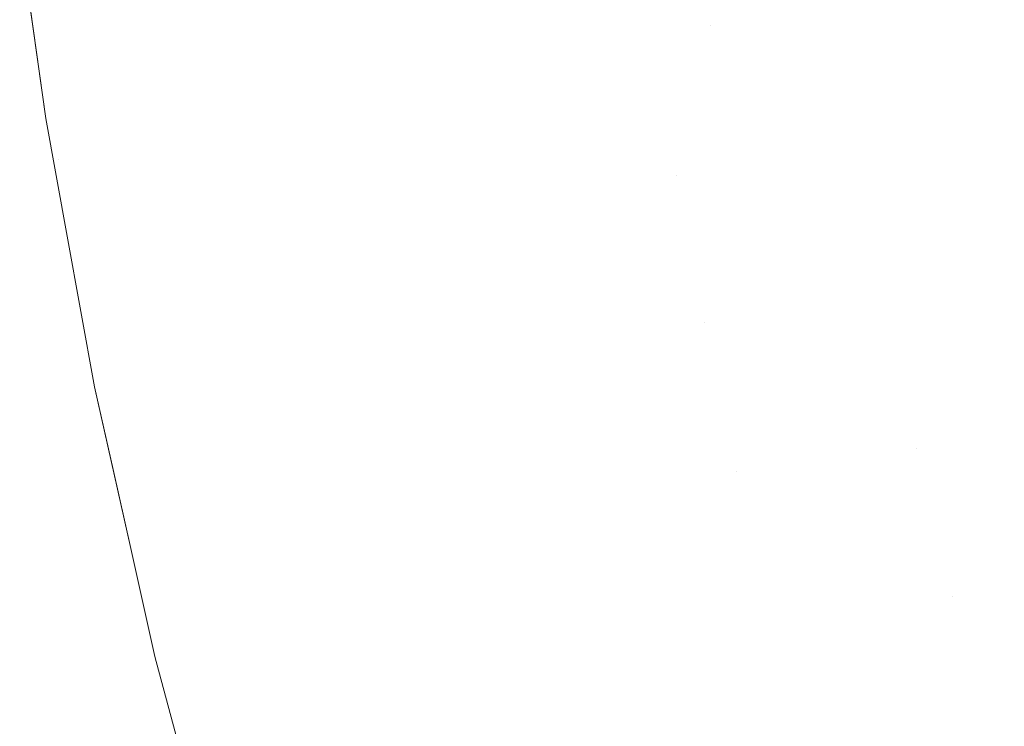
# Model space of a CAD drawing. Header units: centimetres. Extents: x -35.1 to 36.2, y 4.2 to 6.
# Tile 14 of 256: x -35.08588 to -35.07467, y 4.28136 to 4.2894. Entities that reach past the tile are written whole.
import ezdxf

# ---------------------------------------------------------------- set-up
doc = ezdxf.new("R2010")
doc.units = ezdxf.units.CM
doc.header["$LTSCALE"] = 2.54
doc.layers.add('Lucido design-1', color=7, linetype='Continuous')

# ---------------------------------------------------------------- blocks, each defined once
blk = doc.blocks.new('Gruppo-4-1')
at = {"color": 7, "linetype": 'Continuous', "lineweight": 9}
for points, invisible_edges in [([(-35.076619, 4.289464, -2276.285944), (-35.076849, 4.291066, -2276.285944), (-35.078252, 4.290963, -2276.288781), (-35.078019, 4.289342, -2276.288781)], 15), ([(-35.078019, 4.289342, -2276.955559), (-35.078252, 4.290963, -2276.955559), (-35.076849, 4.291066, -2276.958396), (-35.076619, 4.289464, -2276.958396)], 15), ([(-35.078019, 4.289342, -2276.288781), (-35.078252, 4.290963, -2276.288781), (-35.079546, 4.290867, -2276.291665), (-35.079311, 4.28923, -2276.291665)], 15), ([(-35.078252, 4.290963, -2276.955559), (-35.078019, 4.289342, -2276.955559), (-35.079311, 4.28923, -2276.952675), (-35.079434, 4.290051, -2276.952675)], 15), ([(-35.081038, 4.28908, -2276.296068), (-35.080491, 4.289128, -2276.29459), (-35.080729, 4.29078, -2276.29459), (-35.081277, 4.29074, -2276.296068)], 15), ([(-35.080152, 4.290823, -2276.293122), (-35.080729, 4.29078, -2276.29459), (-35.080491, 4.289128, -2276.29459), (-35.079916, 4.289178, -2276.293122)], 15), ([(-35.079916, 4.289178, -2276.293122), (-35.079311, 4.28923, -2276.291665), (-35.079546, 4.290867, -2276.291665), (-35.080152, 4.290823, -2276.293122)], 15), ([(-35.082285, 4.290666, -2276.29905), (-35.082744, 4.290632, -2276.300554), (-35.082503, 4.288953, -2276.300554), (-35.082045, 4.288993, -2276.29905)], 15), ([(-35.082045, 4.288993, -2276.29905), (-35.081556, 4.289035, -2276.297555), (-35.081796, 4.290702, -2276.297555), (-35.082285, 4.290666, -2276.29905)], 15), ([(-35.081277, 4.29074, -2276.296068), (-35.081796, 4.290702, -2276.297555), (-35.081556, 4.289035, -2276.297555), (-35.081038, 4.28908, -2276.296068)], 15), ([(-35.08394, 4.290544, -2276.305108), (-35.084277, 4.290519, -2276.30664), (-35.084033, 4.28882, -2276.30664), (-35.083697, 4.288849, -2276.305108)], 15), ([(-35.083697, 4.288849, -2276.305108), (-35.08333, 4.288881, -2276.303583), (-35.083572, 4.290571, -2276.303583), (-35.08394, 4.290544, -2276.305108)], 15), ([(-35.083174, 4.2906, -2276.302065), (-35.083572, 4.290571, -2276.303583), (-35.08333, 4.288881, -2276.303583), (-35.082932, 4.288916, -2276.302065)], 15), ([(-35.082932, 4.288916, -2276.302065), (-35.082503, 4.288953, -2276.300554), (-35.082744, 4.290632, -2276.300554), (-35.083174, 4.2906, -2276.302065)], 15), ([(-35.08524, 4.288715, -2276.314369), (-35.085062, 4.288731, -2276.312816), (-35.085308, 4.290443, -2276.312816), (-35.085486, 4.29043, -2276.314369)], 15), ([(-35.085098, 4.290458, -2276.311265), (-35.085308, 4.290443, -2276.312816), (-35.085062, 4.288731, -2276.312816), (-35.084853, 4.288749, -2276.311265)], 15), ([(-35.084853, 4.288749, -2276.311265), (-35.084611, 4.28877, -2276.309719), (-35.084856, 4.290476, -2276.309719), (-35.085098, 4.290458, -2276.311265)], 15), ([(-35.084582, 4.290496, -2276.308177), (-35.084856, 4.290476, -2276.309719), (-35.084611, 4.28877, -2276.309719), (-35.084338, 4.288794, -2276.308177)], 15), ([(-35.084338, 4.288794, -2276.308177), (-35.084033, 4.28882, -2276.30664), (-35.084277, 4.290519, -2276.30664), (-35.084582, 4.290496, -2276.308177)], 15), ([(-35.085876, 4.290401, -2276.320608), (-35.085879, 4.290401, -2276.32217), (-35.085582, 4.28828, -2276.32217), (-35.085629, 4.288682, -2276.320608)], 13), ([(-35.085759, 4.289545, -2276.92217), (-35.085582, 4.28828, -2276.92217), (-35.085582, 4.28828, -2276.32217), (-35.085879, 4.290401, -2276.32217)], 10), ([(-35.085629, 4.288682, -2276.320608), (-35.08558, 4.288686, -2276.319046), (-35.085827, 4.290404, -2276.319046), (-35.085876, 4.290401, -2276.320608)], 15), ([(-35.085746, 4.29041, -2276.317485), (-35.085827, 4.290404, -2276.319046), (-35.08558, 4.288686, -2276.319046), (-35.085499, 4.288693, -2276.317485)], 15), ([(-35.085499, 4.288693, -2276.317485), (-35.085386, 4.288703, -2276.315926), (-35.085632, 4.290419, -2276.315926), (-35.085746, 4.29041, -2276.317485)], 15), ([(-35.085486, 4.29043, -2276.314369), (-35.085632, 4.290419, -2276.315926), (-35.085386, 4.288703, -2276.315926), (-35.08524, 4.288715, -2276.314369)], 15), ([(-35.079434, 4.290051, -2276.952675), (-35.079311, 4.28923, -2276.952675), (-35.080491, 4.289128, -2276.94975), (-35.080615, 4.289957, -2276.94975)], 15), ([(-35.081681, 4.289871, -2276.946785), (-35.081556, 4.289035, -2276.946785), (-35.082503, 4.288953, -2276.943786), (-35.082629, 4.289795, -2276.943786)], 15), ([(-35.080615, 4.289957, -2276.94975), (-35.080491, 4.289128, -2276.94975), (-35.081556, 4.289035, -2276.946785), (-35.081681, 4.289871, -2276.946785)], 15), ([(-35.082629, 4.289795, -2276.943786), (-35.082503, 4.288953, -2276.943786), (-35.08333, 4.288881, -2276.940757), (-35.083456, 4.289729, -2276.940757)], 15), ([(-35.08416, 4.289672, -2276.9377), (-35.084033, 4.28882, -2276.9377), (-35.084611, 4.28877, -2276.934621), (-35.084739, 4.289626, -2276.934621)], 15), ([(-35.083456, 4.289729, -2276.940757), (-35.08333, 4.288881, -2276.940757), (-35.084033, 4.28882, -2276.9377), (-35.08416, 4.289672, -2276.9377)], 15), ([(-35.075114, 4.289594, -2276.283155), (-35.074846, 4.28799, -2276.283155), (-35.073244, 4.28815, -2276.280418), (-35.073509, 4.289734, -2276.280418)], 15), ([(-35.073509, 4.289734, -2276.963922), (-35.073244, 4.28815, -2276.963922), (-35.074846, 4.28799, -2276.961185), (-35.075114, 4.289594, -2276.961185)], 15), ([(-35.085709, 4.289548, -2276.925294), (-35.08558, 4.288686, -2276.925294), (-35.085582, 4.28828, -2276.92217), (-35.085759, 4.289545, -2276.92217)], 11), ([(-35.085514, 4.289564, -2276.928414), (-35.085386, 4.288703, -2276.928414), (-35.08558, 4.288686, -2276.925294), (-35.085709, 4.289548, -2276.925294)], 15), ([(-35.085191, 4.28959, -2276.931524), (-35.085062, 4.288731, -2276.931524), (-35.085386, 4.288703, -2276.928414), (-35.085514, 4.289564, -2276.928414)], 15), ([(-35.084739, 4.289626, -2276.934621), (-35.084611, 4.28877, -2276.934621), (-35.085062, 4.288731, -2276.931524), (-35.085191, 4.28959, -2276.931524)], 15), ([(-35.076619, 4.289464, -2276.285944), (-35.076348, 4.287839, -2276.285944), (-35.074846, 4.28799, -2276.283155), (-35.075114, 4.289594, -2276.283155)], 15), ([(-35.075114, 4.289594, -2276.961185), (-35.074846, 4.28799, -2276.961185), (-35.076348, 4.287839, -2276.958396), (-35.076619, 4.289464, -2276.958396)], 15), ([(-35.078019, 4.289342, -2276.288781), (-35.077745, 4.287699, -2276.288781), (-35.076348, 4.287839, -2276.285944), (-35.076619, 4.289464, -2276.285944)], 15), ([(-35.076619, 4.289464, -2276.958396), (-35.076348, 4.287839, -2276.958396), (-35.077745, 4.287699, -2276.955559), (-35.078019, 4.289342, -2276.955559)], 15), ([(-35.078019, 4.289342, -2276.288781), (-35.079311, 4.28923, -2276.291665), (-35.079034, 4.28757, -2276.291665), (-35.078403, 4.287634, -2276.290218)], 15), ([(-35.079178, 4.288403, -2276.952675), (-35.079311, 4.28923, -2276.952675), (-35.078019, 4.289342, -2276.955559)], 11), ([(-35.078019, 4.289342, -2276.955559), (-35.078403, 4.287634, -2276.954122), (-35.079034, 4.28757, -2276.952675), (-35.079178, 4.288403, -2276.952675)], 15), ([(-35.078403, 4.287634, -2276.290218), (-35.077745, 4.287699, -2276.288781), (-35.078019, 4.289342, -2276.288781)], 11), ([(-35.078019, 4.289342, -2276.955559), (-35.077745, 4.287699, -2276.955559), (-35.078403, 4.287634, -2276.954122)], 11), ([(-35.080357, 4.288293, -2276.94975), (-35.080491, 4.289128, -2276.94975), (-35.079311, 4.28923, -2276.952675), (-35.079178, 4.288403, -2276.952675)], 15), ([(-35.079637, 4.28751, -2276.293122), (-35.079034, 4.28757, -2276.291665), (-35.079311, 4.28923, -2276.291665), (-35.079916, 4.289178, -2276.293122)], 15), ([(-35.081421, 4.288193, -2276.946785), (-35.081556, 4.289035, -2276.946785), (-35.080491, 4.289128, -2276.94975), (-35.080357, 4.288293, -2276.94975)], 15), ([(-35.080757, 4.287398, -2276.296068), (-35.080211, 4.287452, -2276.29459), (-35.080491, 4.289128, -2276.29459), (-35.081038, 4.28908, -2276.296068)], 15), ([(-35.079916, 4.289178, -2276.293122), (-35.080491, 4.289128, -2276.29459), (-35.080211, 4.287452, -2276.29459), (-35.079637, 4.28751, -2276.293122)], 15), ([(-35.082367, 4.288105, -2276.943786), (-35.082503, 4.288953, -2276.943786), (-35.081556, 4.289035, -2276.946785), (-35.081421, 4.288193, -2276.946785)], 15), ([(-35.082045, 4.288993, -2276.29905), (-35.082503, 4.288953, -2276.300554), (-35.082219, 4.287252, -2276.300554), (-35.081761, 4.287297, -2276.29905)], 15), ([(-35.081761, 4.287297, -2276.29905), (-35.081274, 4.287346, -2276.297555), (-35.081556, 4.289035, -2276.297555), (-35.082045, 4.288993, -2276.29905)], 15), ([(-35.081038, 4.28908, -2276.296068), (-35.081556, 4.289035, -2276.297555), (-35.081274, 4.287346, -2276.297555), (-35.080757, 4.287398, -2276.296068)], 15), ([(-35.083894, 4.287962, -2276.9377), (-35.084033, 4.28882, -2276.9377), (-35.08333, 4.288881, -2276.940757), (-35.083192, 4.288028, -2276.940757)], 15), ([(-35.08341, 4.287132, -2276.305108), (-35.083043, 4.287169, -2276.303583), (-35.08333, 4.288881, -2276.303583), (-35.083697, 4.288849, -2276.305108)], 15), ([(-35.083192, 4.288028, -2276.940757), (-35.08333, 4.288881, -2276.940757), (-35.082503, 4.288953, -2276.943786), (-35.082367, 4.288105, -2276.943786)], 15), ([(-35.082932, 4.288916, -2276.302065), (-35.08333, 4.288881, -2276.303583), (-35.083043, 4.287169, -2276.303583), (-35.082646, 4.287209, -2276.302065)], 15), ([(-35.082646, 4.287209, -2276.302065), (-35.082219, 4.287252, -2276.300554), (-35.082503, 4.288953, -2276.300554), (-35.082932, 4.288916, -2276.302065)], 15), ([(-35.084923, 4.287866, -2276.931524), (-35.085062, 4.288731, -2276.931524), (-35.084611, 4.28877, -2276.934621), (-35.084472, 4.287908, -2276.934621)], 15), ([(-35.084853, 4.288749, -2276.311265), (-35.085062, 4.288731, -2276.312816), (-35.084772, 4.286996, -2276.312816), (-35.084563, 4.287017, -2276.311265)], 15), ([(-35.084563, 4.287017, -2276.311265), (-35.084322, 4.287041, -2276.309719), (-35.084611, 4.28877, -2276.309719), (-35.084853, 4.288749, -2276.311265)], 15), ([(-35.084472, 4.287908, -2276.934621), (-35.084611, 4.28877, -2276.934621), (-35.084033, 4.28882, -2276.9377), (-35.083894, 4.287962, -2276.9377)], 15), ([(-35.084338, 4.288794, -2276.308177), (-35.084611, 4.28877, -2276.309719), (-35.084322, 4.287041, -2276.309719), (-35.084049, 4.287068, -2276.308177)], 15), ([(-35.084049, 4.287068, -2276.308177), (-35.083745, 4.287099, -2276.30664), (-35.084033, 4.28882, -2276.30664), (-35.084338, 4.288794, -2276.308177)], 15), ([(-35.083697, 4.288849, -2276.305108), (-35.084033, 4.28882, -2276.30664), (-35.083745, 4.287099, -2276.30664), (-35.08341, 4.287132, -2276.305108)], 15), ([(-35.085337, 4.286939, -2276.320608), (-35.085289, 4.286944, -2276.319046), (-35.08558, 4.288686, -2276.319046), (-35.085629, 4.288682, -2276.320608)], 15), ([(-35.085337, 4.286939, -2276.320608), (-35.085629, 4.288682, -2276.320608), (-35.085582, 4.28828, -2276.32217)], 11), ([(-35.085582, 4.28828, -2276.92217), (-35.08558, 4.288686, -2276.925294), (-35.08544, 4.287818, -2276.925294)], 11), ([(-35.08544, 4.287818, -2276.925294), (-35.08558, 4.288686, -2276.925294), (-35.085386, 4.288703, -2276.928414), (-35.085246, 4.287836, -2276.928414)], 15), ([(-35.085499, 4.288693, -2276.317485), (-35.08558, 4.288686, -2276.319046), (-35.085289, 4.286944, -2276.319046), (-35.085208, 4.286952, -2276.317485)], 15), ([(-35.085208, 4.286952, -2276.317485), (-35.085095, 4.286964, -2276.315926), (-35.085386, 4.288703, -2276.315926), (-35.085499, 4.288693, -2276.317485)], 15), ([(-35.085246, 4.287836, -2276.928414), (-35.085386, 4.288703, -2276.928414), (-35.085062, 4.288731, -2276.931524), (-35.084923, 4.287866, -2276.931524)], 15), ([(-35.08524, 4.288715, -2276.314369), (-35.085386, 4.288703, -2276.315926), (-35.085095, 4.286964, -2276.315926), (-35.08495, 4.286978, -2276.314369)], 15), ([(-35.08495, 4.286978, -2276.314369), (-35.084772, 4.286996, -2276.312816), (-35.085062, 4.288731, -2276.312816), (-35.08524, 4.288715, -2276.314369)], 15), ([(-35.079178, 4.288403, -2276.952675), (-35.079034, 4.28757, -2276.952675), (-35.080211, 4.287452, -2276.94975), (-35.080357, 4.288293, -2276.94975)], 15), ([(-35.085582, 4.28828, -2276.32217), (-35.085338, 4.28694, -2276.32217), (-35.085337, 4.286939, -2276.320608)], 10), ([(-35.085338, 4.28694, -2276.32217), (-35.085582, 4.28828, -2276.32217), (-35.085582, 4.28828, -2276.92217), (-35.085338, 4.28694, -2276.92217)], 10), ([(-35.08544, 4.287818, -2276.925294), (-35.085289, 4.286944, -2276.925294), (-35.085338, 4.28694, -2276.92217), (-35.085582, 4.28828, -2276.92217)], 11), ([(-35.081421, 4.288193, -2276.946785), (-35.081274, 4.287346, -2276.946785), (-35.082219, 4.287252, -2276.943786), (-35.082367, 4.288105, -2276.943786)], 15), ([(-35.080357, 4.288293, -2276.94975), (-35.080211, 4.287452, -2276.94975), (-35.081274, 4.287346, -2276.946785), (-35.081421, 4.288193, -2276.946785)], 15), ([(-35.082367, 4.288105, -2276.943786), (-35.082219, 4.287252, -2276.943786), (-35.083043, 4.287169, -2276.940757), (-35.083192, 4.288028, -2276.940757)], 15), ([(-35.072937, 4.286546, -2276.280418), (-35.073244, 4.28815, -2276.280418), (-35.074846, 4.28799, -2276.283155), (-35.074535, 4.286364, -2276.283155)], 15), ([(-35.074535, 4.286364, -2276.961185), (-35.074846, 4.28799, -2276.961185), (-35.073244, 4.28815, -2276.963922), (-35.072937, 4.286546, -2276.963922)], 15), ([(-35.083192, 4.288028, -2276.940757), (-35.083043, 4.287169, -2276.940757), (-35.083745, 4.287099, -2276.9377), (-35.083894, 4.287962, -2276.9377)], 15), ([(-35.074535, 4.286364, -2276.283155), (-35.074846, 4.28799, -2276.283155), (-35.076348, 4.287839, -2276.285944), (-35.076033, 4.286194, -2276.285944)], 15), ([(-35.076033, 4.286194, -2276.958396), (-35.076348, 4.287839, -2276.958396), (-35.074846, 4.28799, -2276.961185), (-35.074535, 4.286364, -2276.961185)], 15), ([(-35.084923, 4.287866, -2276.931524), (-35.084772, 4.286996, -2276.931524), (-35.085095, 4.286964, -2276.928414), (-35.085246, 4.287836, -2276.928414)], 15), ([(-35.084472, 4.287908, -2276.934621), (-35.084322, 4.287041, -2276.934621), (-35.084772, 4.286996, -2276.931524), (-35.084923, 4.287866, -2276.931524)], 15), ([(-35.083894, 4.287962, -2276.9377), (-35.083745, 4.287099, -2276.9377), (-35.084322, 4.287041, -2276.934621), (-35.084472, 4.287908, -2276.934621)], 15), ([(-35.085246, 4.287836, -2276.928414), (-35.085095, 4.286964, -2276.928414), (-35.085289, 4.286944, -2276.925294), (-35.08544, 4.287818, -2276.925294)], 15), ([(-35.076033, 4.286194, -2276.285944), (-35.076348, 4.287839, -2276.285944), (-35.077745, 4.287699, -2276.288781), (-35.077426, 4.286035, -2276.288781)], 15), ([(-35.077426, 4.286035, -2276.955559), (-35.077745, 4.287699, -2276.955559), (-35.076348, 4.287839, -2276.958396), (-35.076033, 4.286194, -2276.958396)], 15), ([(-35.078403, 4.287634, -2276.290218), (-35.079034, 4.28757, -2276.291665), (-35.078712, 4.285889, -2276.291665), (-35.078083, 4.28596, -2276.290218)], 15), ([(-35.078879, 4.286732, -2276.952675), (-35.079034, 4.28757, -2276.952675), (-35.078403, 4.287634, -2276.954122)], 11), ([(-35.078403, 4.287634, -2276.954122), (-35.078083, 4.28596, -2276.954122), (-35.078712, 4.285889, -2276.952675), (-35.078879, 4.286732, -2276.952675)], 15), ([(-35.078083, 4.28596, -2276.290218), (-35.077426, 4.286035, -2276.288781), (-35.077745, 4.287699, -2276.288781), (-35.078403, 4.287634, -2276.290218)], 15), ([(-35.078403, 4.287634, -2276.954122), (-35.077745, 4.287699, -2276.955559), (-35.077426, 4.286035, -2276.955559), (-35.078083, 4.28596, -2276.954122)], 15), ([(-35.080055, 4.286607, -2276.94975), (-35.080211, 4.287452, -2276.94975), (-35.079034, 4.28757, -2276.952675), (-35.078879, 4.286732, -2276.952675)], 15), ([(-35.079314, 4.28582, -2276.293122), (-35.078712, 4.285889, -2276.291665), (-35.079034, 4.28757, -2276.291665), (-35.079637, 4.28751, -2276.293122)], 15), ([(-35.081116, 4.286493, -2276.946785), (-35.081274, 4.287346, -2276.946785), (-35.080211, 4.287452, -2276.94975), (-35.080055, 4.286607, -2276.94975)], 15), ([(-35.080431, 4.285693, -2276.296068), (-35.079887, 4.285755, -2276.29459), (-35.080211, 4.287452, -2276.29459), (-35.080757, 4.287398, -2276.296068)], 15), ([(-35.079637, 4.28751, -2276.293122), (-35.080211, 4.287452, -2276.29459), (-35.079887, 4.285755, -2276.29459), (-35.079314, 4.28582, -2276.293122)], 15), ([(-35.08206, 4.286392, -2276.943786), (-35.082219, 4.287252, -2276.943786), (-35.081274, 4.287346, -2276.946785), (-35.081116, 4.286493, -2276.946785)], 15), ([(-35.081761, 4.287297, -2276.29905), (-35.082219, 4.287252, -2276.300554), (-35.081889, 4.285528, -2276.300554), (-35.081433, 4.285579, -2276.29905)], 15), ([(-35.081433, 4.285579, -2276.29905), (-35.080947, 4.285635, -2276.297555), (-35.081274, 4.287346, -2276.297555), (-35.081761, 4.287297, -2276.29905)], 15), ([(-35.080757, 4.287398, -2276.296068), (-35.081274, 4.287346, -2276.297555), (-35.080947, 4.285635, -2276.297555), (-35.080431, 4.285693, -2276.296068)], 15), ([(-35.082883, 4.286304, -2276.940757), (-35.083043, 4.287169, -2276.940757), (-35.082219, 4.287252, -2276.943786), (-35.08206, 4.286392, -2276.943786)], 15), ([(-35.082646, 4.287209, -2276.302065), (-35.083043, 4.287169, -2276.303583), (-35.082711, 4.285434, -2276.303583), (-35.082315, 4.285479, -2276.302065)], 15), ([(-35.082315, 4.285479, -2276.302065), (-35.081889, 4.285528, -2276.300554), (-35.082219, 4.287252, -2276.300554), (-35.082646, 4.287209, -2276.302065)], 15), ([(-35.08416, 4.286168, -2276.934621), (-35.084322, 4.287041, -2276.934621), (-35.083745, 4.287099, -2276.9377), (-35.083584, 4.286229, -2276.9377)], 15), ([(-35.084049, 4.287068, -2276.308177), (-35.084322, 4.287041, -2276.309719), (-35.083987, 4.285289, -2276.309719), (-35.083715, 4.28532, -2276.308177)], 15), ([(-35.083715, 4.28532, -2276.308177), (-35.083411, 4.285354, -2276.30664), (-35.083745, 4.287099, -2276.30664), (-35.084049, 4.287068, -2276.308177)], 15), ([(-35.083584, 4.286229, -2276.9377), (-35.083745, 4.287099, -2276.9377), (-35.083043, 4.287169, -2276.940757), (-35.082883, 4.286304, -2276.940757)], 15), ([(-35.08341, 4.287132, -2276.305108), (-35.083745, 4.287099, -2276.30664), (-35.083411, 4.285354, -2276.30664), (-35.083077, 4.285393, -2276.305108)], 15), ([(-35.083077, 4.285393, -2276.305108), (-35.082711, 4.285434, -2276.303583), (-35.083043, 4.287169, -2276.303583), (-35.08341, 4.287132, -2276.305108)], 15), ([(-35.085126, 4.286065, -2276.925294), (-35.085289, 4.286944, -2276.925294), (-35.085095, 4.286964, -2276.928414), (-35.084932, 4.286085, -2276.928414)], 15), ([(-35.084871, 4.285188, -2276.317485), (-35.084758, 4.285201, -2276.315926), (-35.085095, 4.286964, -2276.315926), (-35.085208, 4.286952, -2276.317485)], 15), ([(-35.084932, 4.286085, -2276.928414), (-35.085095, 4.286964, -2276.928414), (-35.084772, 4.286996, -2276.931524), (-35.08461, 4.28612, -2276.931524)], 15), ([(-35.08495, 4.286978, -2276.314369), (-35.085095, 4.286964, -2276.315926), (-35.084758, 4.285201, -2276.315926), (-35.084613, 4.285218, -2276.314369)], 15), ([(-35.084613, 4.285218, -2276.314369), (-35.084436, 4.285238, -2276.312816), (-35.084772, 4.286996, -2276.312816), (-35.08495, 4.286978, -2276.314369)], 15), ([(-35.08461, 4.28612, -2276.931524), (-35.084772, 4.286996, -2276.931524), (-35.084322, 4.287041, -2276.934621), (-35.08416, 4.286168, -2276.934621)], 15), ([(-35.084563, 4.287017, -2276.311265), (-35.084772, 4.286996, -2276.312816), (-35.084436, 4.285238, -2276.312816), (-35.084227, 4.285262, -2276.311265)], 15), ([(-35.084227, 4.285262, -2276.311265), (-35.083987, 4.285289, -2276.309719), (-35.084322, 4.287041, -2276.309719), (-35.084563, 4.287017, -2276.311265)], 15), ([(-35.085027, 4.285225, -2276.92217), (-35.085338, 4.28694, -2276.92217), (-35.085289, 4.286944, -2276.925294), (-35.085126, 4.286065, -2276.925294)], 14), ([(-35.085337, 4.286939, -2276.320608), (-35.085338, 4.28694, -2276.32217), (-35.085027, 4.285225, -2276.32217), (-35.085, 4.285174, -2276.320608)], 13), ([(-35.085338, 4.28694, -2276.92217), (-35.085027, 4.285225, -2276.92217), (-35.085027, 4.285225, -2276.32217), (-35.085338, 4.28694, -2276.32217)], 10), ([(-35.085, 4.285174, -2276.320608), (-35.084951, 4.285179, -2276.319046), (-35.085289, 4.286944, -2276.319046), (-35.085337, 4.286939, -2276.320608)], 15), ([(-35.085208, 4.286952, -2276.317485), (-35.085289, 4.286944, -2276.319046), (-35.084951, 4.285179, -2276.319046), (-35.084871, 4.285188, -2276.317485)], 15), ([(-35.078879, 4.286732, -2276.952675), (-35.078712, 4.285889, -2276.952675), (-35.079887, 4.285755, -2276.94975), (-35.080055, 4.286607, -2276.94975)], 15), ([(-35.080055, 4.286607, -2276.94975), (-35.079887, 4.285755, -2276.94975), (-35.080947, 4.285635, -2276.946785), (-35.081116, 4.286493, -2276.946785)], 15), ([(-35.081116, 4.286493, -2276.946785), (-35.080947, 4.285635, -2276.946785), (-35.081889, 4.285528, -2276.943786), (-35.08206, 4.286392, -2276.943786)], 15), ([(-35.082883, 4.286304, -2276.940757), (-35.082711, 4.285434, -2276.940757), (-35.083411, 4.285354, -2276.9377), (-35.083584, 4.286229, -2276.9377)], 15), ([(-35.08206, 4.286392, -2276.943786), (-35.081889, 4.285528, -2276.943786), (-35.082711, 4.285434, -2276.940757), (-35.082883, 4.286304, -2276.940757)], 15), ([(-35.076033, 4.286194, -2276.285944), (-35.075673, 4.284527, -2276.285944), (-35.07418, 4.284717, -2276.283155), (-35.074535, 4.286364, -2276.283155)], 15), ([(-35.074535, 4.286364, -2276.961185), (-35.07418, 4.284717, -2276.961185), (-35.075673, 4.284527, -2276.958396), (-35.076033, 4.286194, -2276.958396)], 15), ([(-35.083584, 4.286229, -2276.9377), (-35.083411, 4.285354, -2276.9377), (-35.083987, 4.285289, -2276.934621), (-35.08416, 4.286168, -2276.934621)], 15), ([(-35.077426, 4.286035, -2276.288781), (-35.077062, 4.284349, -2276.288781), (-35.075673, 4.284527, -2276.285944), (-35.076033, 4.286194, -2276.285944)], 15), ([(-35.076033, 4.286194, -2276.958396), (-35.075673, 4.284527, -2276.958396), (-35.077062, 4.284349, -2276.955559), (-35.077426, 4.286035, -2276.955559)], 15), ([(-35.084932, 4.286085, -2276.928414), (-35.084758, 4.285201, -2276.928414), (-35.084951, 4.285179, -2276.925294), (-35.085126, 4.286065, -2276.925294)], 15), ([(-35.085126, 4.286065, -2276.925294), (-35.084951, 4.285179, -2276.925294), (-35.085027, 4.285225, -2276.92217)], 11), ([(-35.08461, 4.28612, -2276.931524), (-35.084436, 4.285238, -2276.931524), (-35.084758, 4.285201, -2276.928414), (-35.084932, 4.286085, -2276.928414)], 15), ([(-35.08416, 4.286168, -2276.934621), (-35.083987, 4.285289, -2276.934621), (-35.084436, 4.285238, -2276.931524), (-35.08461, 4.28612, -2276.931524)], 15), ([(-35.078083, 4.28596, -2276.290218), (-35.078712, 4.285889, -2276.291665), (-35.078344, 4.284186, -2276.291665), (-35.077717, 4.284266, -2276.290218)], 15), ([(-35.078534, 4.28504, -2276.952675), (-35.078712, 4.285889, -2276.952675), (-35.078083, 4.28596, -2276.954122)], 11), ([(-35.078083, 4.28596, -2276.954122), (-35.077717, 4.284266, -2276.954122), (-35.078344, 4.284186, -2276.952675), (-35.078534, 4.28504, -2276.952675)], 15), ([(-35.077717, 4.284266, -2276.290218), (-35.077062, 4.284349, -2276.288781), (-35.077426, 4.286035, -2276.288781), (-35.078083, 4.28596, -2276.290218)], 15), ([(-35.078083, 4.28596, -2276.954122), (-35.077426, 4.286035, -2276.955559), (-35.077062, 4.284349, -2276.955559), (-35.077717, 4.284266, -2276.954122)], 15), ([(-35.079707, 4.284899, -2276.94975), (-35.079887, 4.285755, -2276.94975), (-35.078712, 4.285889, -2276.952675), (-35.078534, 4.28504, -2276.952675)], 15), ([(-35.078944, 4.284109, -2276.293122), (-35.078344, 4.284186, -2276.291665), (-35.078712, 4.285889, -2276.291665), (-35.079314, 4.28582, -2276.293122)], 15), ([(-35.080765, 4.284771, -2276.946785), (-35.080947, 4.285635, -2276.946785), (-35.079887, 4.285755, -2276.94975), (-35.079707, 4.284899, -2276.94975)], 15), ([(-35.080058, 4.283967, -2276.296068), (-35.079515, 4.284036, -2276.29459), (-35.079887, 4.285755, -2276.29459), (-35.080431, 4.285693, -2276.296068)], 15), ([(-35.079314, 4.28582, -2276.293122), (-35.079887, 4.285755, -2276.29459), (-35.079515, 4.284036, -2276.29459), (-35.078944, 4.284109, -2276.293122)], 15), ([(-35.081707, 4.284657, -2276.943786), (-35.081889, 4.285528, -2276.943786), (-35.080947, 4.285635, -2276.946785), (-35.080765, 4.284771, -2276.946785)], 15), ([(-35.081057, 4.28384, -2276.29905), (-35.080572, 4.283902, -2276.297555), (-35.080947, 4.285635, -2276.297555), (-35.081433, 4.285579, -2276.29905)], 15), ([(-35.080431, 4.285693, -2276.296068), (-35.080947, 4.285635, -2276.297555), (-35.080572, 4.283902, -2276.297555), (-35.080058, 4.283967, -2276.296068)], 15), ([(-35.082528, 4.284558, -2276.940757), (-35.082711, 4.285434, -2276.940757), (-35.081889, 4.285528, -2276.943786), (-35.081707, 4.284657, -2276.943786)], 15), ([(-35.081937, 4.283727, -2276.302065), (-35.081512, 4.283782, -2276.300554), (-35.081889, 4.285528, -2276.300554), (-35.082315, 4.285479, -2276.302065)], 15), ([(-35.081433, 4.285579, -2276.29905), (-35.081889, 4.285528, -2276.300554), (-35.081512, 4.283782, -2276.300554), (-35.081057, 4.28384, -2276.29905)], 15), ([(-35.083227, 4.284474, -2276.9377), (-35.083411, 4.285354, -2276.9377), (-35.082711, 4.285434, -2276.940757), (-35.082528, 4.284558, -2276.940757)], 15), ([(-35.083077, 4.285393, -2276.305108), (-35.083411, 4.285354, -2276.30664), (-35.08303, 4.283588, -2276.30664), (-35.082696, 4.28363, -2276.305108)], 15), ([(-35.082696, 4.28363, -2276.305108), (-35.082332, 4.283677, -2276.303583), (-35.082711, 4.285434, -2276.303583), (-35.083077, 4.285393, -2276.305108)], 15), ([(-35.082315, 4.285479, -2276.302065), (-35.082711, 4.285434, -2276.303583), (-35.082332, 4.283677, -2276.303583), (-35.081937, 4.283727, -2276.302065)], 15), ([(-35.08425, 4.28435, -2276.931524), (-35.084436, 4.285238, -2276.931524), (-35.083987, 4.285289, -2276.934621), (-35.083801, 4.284405, -2276.934621)], 15), ([(-35.083843, 4.283484, -2276.311265), (-35.083603, 4.283515, -2276.309719), (-35.083987, 4.285289, -2276.309719), (-35.084227, 4.285262, -2276.311265)], 15), ([(-35.083801, 4.284405, -2276.934621), (-35.083987, 4.285289, -2276.934621), (-35.083411, 4.285354, -2276.9377), (-35.083227, 4.284474, -2276.9377)], 15), ([(-35.083715, 4.28532, -2276.308177), (-35.083987, 4.285289, -2276.309719), (-35.083603, 4.283515, -2276.309719), (-35.083332, 4.283549, -2276.308177)], 15), ([(-35.083332, 4.283549, -2276.308177), (-35.08303, 4.283588, -2276.30664), (-35.083411, 4.285354, -2276.30664), (-35.083715, 4.28532, -2276.308177)], 15), ([(-35.085, 4.285174, -2276.320608), (-35.085027, 4.285225, -2276.32217), (-35.084615, 4.283387, -2276.32217), (-35.084614, 4.283386, -2276.320608)], 13), ([(-35.084615, 4.283387, -2276.32217), (-35.085027, 4.285225, -2276.32217), (-35.085027, 4.285225, -2276.92217), (-35.084816, 4.284284, -2276.92217)], 10), ([(-35.084816, 4.284284, -2276.92217), (-35.085027, 4.285225, -2276.92217), (-35.084951, 4.285179, -2276.925294), (-35.084764, 4.284288, -2276.925294)], 14), ([(-35.084614, 4.283386, -2276.320608), (-35.084565, 4.283392, -2276.319046), (-35.084951, 4.285179, -2276.319046), (-35.085, 4.285174, -2276.320608)], 15), ([(-35.084764, 4.284288, -2276.925294), (-35.084951, 4.285179, -2276.925294), (-35.084758, 4.285201, -2276.928414), (-35.084571, 4.284312, -2276.928414)], 15), ([(-35.084871, 4.285188, -2276.317485), (-35.084951, 4.285179, -2276.319046), (-35.084565, 4.283392, -2276.319046), (-35.084485, 4.283402, -2276.317485)], 15), ([(-35.084485, 4.283402, -2276.317485), (-35.084372, 4.283417, -2276.315926), (-35.084758, 4.285201, -2276.315926), (-35.084871, 4.285188, -2276.317485)], 15), ([(-35.084571, 4.284312, -2276.928414), (-35.084758, 4.285201, -2276.928414), (-35.084436, 4.285238, -2276.931524), (-35.08425, 4.28435, -2276.931524)], 15), ([(-35.084613, 4.285218, -2276.314369), (-35.084758, 4.285201, -2276.315926), (-35.084372, 4.283417, -2276.315926), (-35.084228, 4.283435, -2276.314369)], 15), ([(-35.084228, 4.283435, -2276.314369), (-35.084051, 4.283458, -2276.312816), (-35.084436, 4.285238, -2276.312816), (-35.084613, 4.285218, -2276.314369)], 15), ([(-35.084227, 4.285262, -2276.311265), (-35.084436, 4.285238, -2276.312816), (-35.084051, 4.283458, -2276.312816), (-35.083843, 4.283484, -2276.311265)], 15), ([(-35.078534, 4.28504, -2276.952675), (-35.078344, 4.284186, -2276.952675), (-35.079515, 4.284036, -2276.94975), (-35.079707, 4.284899, -2276.94975)], 15), ([(-35.079707, 4.284899, -2276.94975), (-35.079515, 4.284036, -2276.94975), (-35.080572, 4.283902, -2276.946785), (-35.080765, 4.284771, -2276.946785)], 15), ([(-35.080765, 4.284771, -2276.946785), (-35.080572, 4.283902, -2276.946785), (-35.081512, 4.283782, -2276.943786), (-35.081707, 4.284657, -2276.943786)], 15), ([(-35.073778, 4.28305, -2276.283155), (-35.07418, 4.284717, -2276.283155), (-35.075673, 4.284527, -2276.285944), (-35.075266, 4.282839, -2276.285944)], 15), ([(-35.075266, 4.282839, -2276.958396), (-35.075673, 4.284527, -2276.958396), (-35.07418, 4.284717, -2276.961185), (-35.073778, 4.28305, -2276.961185)], 15), ([(-35.081707, 4.284657, -2276.943786), (-35.081512, 4.283782, -2276.943786), (-35.082332, 4.283677, -2276.940757), (-35.082528, 4.284558, -2276.940757)], 15), ([(-35.082528, 4.284558, -2276.940757), (-35.082332, 4.283677, -2276.940757), (-35.08303, 4.283588, -2276.9377), (-35.083227, 4.284474, -2276.9377)], 15), ([(-35.075266, 4.282839, -2276.285944), (-35.075673, 4.284527, -2276.285944), (-35.077062, 4.284349, -2276.288781), (-35.076651, 4.282643, -2276.288781)], 15), ([(-35.076863, 4.283499, -2276.955559), (-35.077062, 4.284349, -2276.955559), (-35.075673, 4.284527, -2276.958396)], 11), ([(-35.075673, 4.284527, -2276.958396), (-35.075266, 4.282839, -2276.958396), (-35.076651, 4.282643, -2276.955559), (-35.076863, 4.283499, -2276.955559)], 15), ([(-35.083801, 4.284405, -2276.934621), (-35.083603, 4.283515, -2276.934621), (-35.084051, 4.283458, -2276.931524), (-35.08425, 4.28435, -2276.931524)], 15), ([(-35.083227, 4.284474, -2276.9377), (-35.08303, 4.283588, -2276.9377), (-35.083603, 4.283515, -2276.934621), (-35.083801, 4.284405, -2276.934621)], 15), ([(-35.084764, 4.284288, -2276.925294), (-35.084565, 4.283392, -2276.925294), (-35.084615, 4.283387, -2276.92217), (-35.084816, 4.284284, -2276.92217)], 11), ([(-35.084816, 4.284284, -2276.92217), (-35.084615, 4.283387, -2276.92217), (-35.084615, 4.283387, -2276.32217)], 10), ([(-35.084571, 4.284312, -2276.928414), (-35.084372, 4.283417, -2276.928414), (-35.084565, 4.283392, -2276.925294), (-35.084764, 4.284288, -2276.925294)], 15), ([(-35.08425, 4.28435, -2276.931524), (-35.084051, 4.283458, -2276.931524), (-35.084372, 4.283417, -2276.928414), (-35.084571, 4.284312, -2276.928414)], 15), ([(-35.077717, 4.284266, -2276.954122), (-35.077062, 4.284349, -2276.955559), (-35.076863, 4.283499, -2276.955559), (-35.078143, 4.283326, -2276.952675)], 15), ([(-35.077304, 4.28255, -2276.290218), (-35.076651, 4.282643, -2276.288781), (-35.077062, 4.284349, -2276.288781), (-35.077717, 4.284266, -2276.290218)], 15), ([(-35.079312, 4.283169, -2276.94975), (-35.079515, 4.284036, -2276.94975), (-35.078344, 4.284186, -2276.952675), (-35.078143, 4.283326, -2276.952675)], 15), ([(-35.078526, 4.282377, -2276.293122), (-35.077929, 4.282462, -2276.291665), (-35.078344, 4.284186, -2276.291665), (-35.078944, 4.284109, -2276.293122)], 15), ([(-35.077717, 4.284266, -2276.290218), (-35.078344, 4.284186, -2276.291665), (-35.077929, 4.282462, -2276.291665), (-35.077304, 4.28255, -2276.290218)], 15), ([(-35.078143, 4.283326, -2276.952675), (-35.078344, 4.284186, -2276.952675), (-35.077717, 4.284266, -2276.954122)], 11), ([(-35.078944, 4.284109, -2276.293122), (-35.079515, 4.284036, -2276.29459), (-35.079096, 4.282296, -2276.29459), (-35.078526, 4.282377, -2276.293122)], 15), ([(-35.080367, 4.283027, -2276.946785), (-35.080572, 4.283902, -2276.946785), (-35.079515, 4.284036, -2276.94975), (-35.079312, 4.283169, -2276.94975)], 15), ([(-35.080058, 4.283967, -2276.296068), (-35.080572, 4.283902, -2276.297555), (-35.080149, 4.282147, -2276.297555), (-35.079637, 4.282219, -2276.296068)], 15), ([(-35.079637, 4.282219, -2276.296068), (-35.079096, 4.282296, -2276.29459), (-35.079515, 4.284036, -2276.29459), (-35.080058, 4.283967, -2276.296068)], 15), ([(-35.081305, 4.2829, -2276.943786), (-35.081512, 4.283782, -2276.943786), (-35.080572, 4.283902, -2276.946785), (-35.080367, 4.283027, -2276.946785)], 15), ([(-35.081057, 4.28384, -2276.29905), (-35.081512, 4.283782, -2276.300554), (-35.081086, 4.282014, -2276.300554), (-35.080632, 4.282078, -2276.29905)], 15), ([(-35.080632, 4.282078, -2276.29905), (-35.080149, 4.282147, -2276.297555), (-35.080572, 4.283902, -2276.297555), (-35.081057, 4.28384, -2276.29905)], 15), ([(-35.082124, 4.28279, -2276.940757), (-35.082332, 4.283677, -2276.940757), (-35.081512, 4.283782, -2276.943786), (-35.081305, 4.2829, -2276.943786)], 15), ([(-35.081937, 4.283727, -2276.302065), (-35.082332, 4.283677, -2276.303583), (-35.081903, 4.281898, -2276.303583), (-35.08151, 4.281954, -2276.302065)], 15), ([(-35.08151, 4.281954, -2276.302065), (-35.081086, 4.282014, -2276.300554), (-35.081512, 4.283782, -2276.300554), (-35.081937, 4.283727, -2276.302065)], 15), ([(-35.082821, 4.282696, -2276.9377), (-35.08303, 4.283588, -2276.9377), (-35.082332, 4.283677, -2276.940757), (-35.082124, 4.28279, -2276.940757)], 15), ([(-35.082696, 4.28363, -2276.305108), (-35.08303, 4.283588, -2276.30664), (-35.082599, 4.281799, -2276.30664), (-35.082266, 4.281847, -2276.305108)], 15), ([(-35.082266, 4.281847, -2276.305108), (-35.081903, 4.281898, -2276.303583), (-35.082332, 4.283677, -2276.303583), (-35.082696, 4.28363, -2276.305108)], 15), ([(-35.083841, 4.282559, -2276.931524), (-35.084051, 4.283458, -2276.931524), (-35.083603, 4.283515, -2276.934621), (-35.083393, 4.282619, -2276.934621)], 15), ([(-35.083843, 4.283484, -2276.311265), (-35.084051, 4.283458, -2276.312816), (-35.083617, 4.281655, -2276.312816), (-35.083409, 4.281684, -2276.311265)], 15), ([(-35.083409, 4.281684, -2276.311265), (-35.08317, 4.281718, -2276.309719), (-35.083603, 4.283515, -2276.309719), (-35.083843, 4.283484, -2276.311265)], 15), ([(-35.083393, 4.282619, -2276.934621), (-35.083603, 4.283515, -2276.934621), (-35.08303, 4.283588, -2276.9377), (-35.082821, 4.282696, -2276.9377)], 15), ([(-35.083332, 4.283549, -2276.308177), (-35.083603, 4.283515, -2276.309719), (-35.08317, 4.281718, -2276.309719), (-35.0829, 4.281757, -2276.308177)], 15), ([(-35.0829, 4.281757, -2276.308177), (-35.082599, 4.281799, -2276.30664), (-35.08303, 4.283588, -2276.30664), (-35.083332, 4.283549, -2276.308177)], 15), ([(-35.076863, 4.283499, -2276.955559), (-35.076651, 4.282643, -2276.955559), (-35.077929, 4.282462, -2276.952675), (-35.078143, 4.283326, -2276.952675)], 15), ([(-35.084339, 4.282158, -2276.92217), (-35.084615, 4.283387, -2276.92217), (-35.084565, 4.283392, -2276.925294), (-35.084354, 4.28249, -2276.925294)], 14), ([(-35.084614, 4.283386, -2276.320608), (-35.084615, 4.283387, -2276.32217), (-35.084339, 4.282158, -2276.32217)], 9), ([(-35.084615, 4.283387, -2276.92217), (-35.084339, 4.282158, -2276.92217), (-35.084339, 4.282158, -2276.32217), (-35.084615, 4.283387, -2276.32217)], 10), ([(-35.084177, 4.281576, -2276.320608), (-35.084129, 4.281582, -2276.319046), (-35.084565, 4.283392, -2276.319046), (-35.084614, 4.283386, -2276.320608)], 15), ([(-35.084339, 4.282158, -2276.32217), (-35.084177, 4.281576, -2276.320608), (-35.084614, 4.283386, -2276.320608)], 11), ([(-35.084354, 4.28249, -2276.925294), (-35.084565, 4.283392, -2276.925294), (-35.084372, 4.283417, -2276.928414), (-35.084161, 4.282516, -2276.928414)], 15), ([(-35.084485, 4.283402, -2276.317485), (-35.084565, 4.283392, -2276.319046), (-35.084129, 4.281582, -2276.319046), (-35.084049, 4.281594, -2276.317485)], 15), ([(-35.084049, 4.281594, -2276.317485), (-35.083937, 4.28161, -2276.315926), (-35.084372, 4.283417, -2276.315926), (-35.084485, 4.283402, -2276.317485)], 15), ([(-35.084161, 4.282516, -2276.928414), (-35.084372, 4.283417, -2276.928414), (-35.084051, 4.283458, -2276.931524), (-35.083841, 4.282559, -2276.931524)], 15), ([(-35.084228, 4.283435, -2276.314369), (-35.084372, 4.283417, -2276.315926), (-35.083937, 4.28161, -2276.315926), (-35.083793, 4.28163, -2276.314369)], 15), ([(-35.083793, 4.28163, -2276.314369), (-35.083617, 4.281655, -2276.312816), (-35.084051, 4.283458, -2276.312816), (-35.084228, 4.283435, -2276.314369)], 15), ([(-35.078143, 4.283326, -2276.952675), (-35.077929, 4.282462, -2276.952675), (-35.079096, 4.282296, -2276.94975), (-35.079312, 4.283169, -2276.94975)], 15), ([(-35.079312, 4.283169, -2276.94975), (-35.079096, 4.282296, -2276.94975), (-35.080149, 4.282147, -2276.946785), (-35.080367, 4.283027, -2276.946785)], 15), ([(-35.075266, 4.282839, -2276.285944), (-35.074811, 4.281132, -2276.285944), (-35.073328, 4.281364, -2276.283155), (-35.073778, 4.28305, -2276.283155)], 15), ([(-35.073778, 4.28305, -2276.961185), (-35.073328, 4.281364, -2276.961185), (-35.074811, 4.281132, -2276.958396), (-35.075266, 4.282839, -2276.958396)], 15), ([(-35.080367, 4.283027, -2276.946785), (-35.080149, 4.282147, -2276.946785), (-35.081086, 4.282014, -2276.943786), (-35.081305, 4.2829, -2276.943786)], 15), ([(-35.081305, 4.2829, -2276.943786), (-35.081086, 4.282014, -2276.943786), (-35.081903, 4.281898, -2276.940757), (-35.082124, 4.28279, -2276.940757)], 15), ([(-35.075266, 4.282839, -2276.285944), (-35.076651, 4.282643, -2276.288781), (-35.07619, 4.280916, -2276.288781), (-35.075514, 4.281022, -2276.287357)], 15), ([(-35.076427, 4.281782, -2276.955559), (-35.076651, 4.282643, -2276.955559), (-35.075266, 4.282839, -2276.958396)], 11), ([(-35.075266, 4.282839, -2276.958396), (-35.074811, 4.281132, -2276.958396), (-35.07619, 4.280916, -2276.955559), (-35.076427, 4.281782, -2276.955559)], 15), ([(-35.075514, 4.281022, -2276.287357), (-35.074811, 4.281132, -2276.285944), (-35.075266, 4.282839, -2276.285944)], 11), ([(-35.082124, 4.28279, -2276.940757), (-35.081903, 4.281898, -2276.940757), (-35.082599, 4.281799, -2276.9377), (-35.082821, 4.282696, -2276.9377)], 15), ([(-35.083393, 4.282619, -2276.934621), (-35.08317, 4.281718, -2276.934621), (-35.083617, 4.281655, -2276.931524), (-35.083841, 4.282559, -2276.931524)], 15), ([(-35.082821, 4.282696, -2276.9377), (-35.082599, 4.281799, -2276.9377), (-35.08317, 4.281718, -2276.934621), (-35.083393, 4.282619, -2276.934621)], 15), ([(-35.077703, 4.281592, -2276.952675), (-35.077929, 4.282462, -2276.952675), (-35.076651, 4.282643, -2276.955559), (-35.076427, 4.281782, -2276.955559)], 15), ([(-35.076841, 4.280815, -2276.290218), (-35.07619, 4.280916, -2276.288781), (-35.076651, 4.282643, -2276.288781), (-35.077304, 4.28255, -2276.290218)], 15), ([(-35.084161, 4.282516, -2276.928414), (-35.083937, 4.28161, -2276.928414), (-35.084129, 4.281582, -2276.925294), (-35.084354, 4.28249, -2276.925294)], 15), ([(-35.084354, 4.28249, -2276.925294), (-35.084129, 4.281582, -2276.925294), (-35.084339, 4.282158, -2276.92217)], 11), ([(-35.083841, 4.282559, -2276.931524), (-35.083617, 4.281655, -2276.931524), (-35.083937, 4.28161, -2276.928414), (-35.084161, 4.282516, -2276.928414)], 15), ([(-35.077304, 4.28255, -2276.290218), (-35.077929, 4.282462, -2276.291665), (-35.077463, 4.280717, -2276.291665), (-35.076841, 4.280815, -2276.290218)], 15), ([(-35.078868, 4.281418, -2276.94975), (-35.079096, 4.282296, -2276.94975), (-35.077929, 4.282462, -2276.952675), (-35.077703, 4.281592, -2276.952675)], 15), ([(-35.078526, 4.282377, -2276.293122), (-35.079096, 4.282296, -2276.29459), (-35.078626, 4.280535, -2276.29459), (-35.078059, 4.280624, -2276.293122)], 15), ([(-35.078059, 4.280624, -2276.293122), (-35.077463, 4.280717, -2276.291665), (-35.077929, 4.282462, -2276.291665), (-35.078526, 4.282377, -2276.293122)], 15), ([(-35.079919, 4.281262, -2276.946785), (-35.080149, 4.282147, -2276.946785), (-35.079096, 4.282296, -2276.94975), (-35.078868, 4.281418, -2276.94975)], 15), ([(-35.079165, 4.280451, -2276.296068), (-35.078626, 4.280535, -2276.29459), (-35.079096, 4.282296, -2276.29459), (-35.079637, 4.282219, -2276.296068)], 15), ([(-35.084177, 4.281576, -2276.320608), (-35.084339, 4.282158, -2276.32217), (-35.083694, 4.279744, -2276.32217), (-35.083689, 4.279744, -2276.320608)], 13), ([(-35.083694, 4.279744, -2276.32217), (-35.084339, 4.282158, -2276.32217), (-35.084339, 4.282158, -2276.92217), (-35.08394, 4.280664, -2276.92217)], 10), ([(-35.08394, 4.280664, -2276.92217), (-35.084339, 4.282158, -2276.92217), (-35.084129, 4.281582, -2276.925294), (-35.083892, 4.28067, -2276.925294)], 14), ([(-35.080854, 4.281122, -2276.943786), (-35.081086, 4.282014, -2276.943786), (-35.080149, 4.282147, -2276.946785), (-35.079919, 4.281262, -2276.946785)], 15), ([(-35.080157, 4.280296, -2276.29905), (-35.079676, 4.280371, -2276.297555), (-35.080149, 4.282147, -2276.297555), (-35.080632, 4.282078, -2276.29905)], 15), ([(-35.079637, 4.282219, -2276.296068), (-35.080149, 4.282147, -2276.297555), (-35.079676, 4.280371, -2276.297555), (-35.079165, 4.280451, -2276.296068)], 15), ([(-35.080632, 4.282078, -2276.29905), (-35.081086, 4.282014, -2276.300554), (-35.080609, 4.280225, -2276.300554), (-35.080157, 4.280296, -2276.29905)], 15), ([(-35.08167, 4.281001, -2276.940757), (-35.081903, 4.281898, -2276.940757), (-35.081086, 4.282014, -2276.943786), (-35.080854, 4.281122, -2276.943786)], 15), ([(-35.08151, 4.281954, -2276.302065), (-35.081903, 4.281898, -2276.303583), (-35.081423, 4.280098, -2276.303583), (-35.081031, 4.280159, -2276.302065)], 15), ([(-35.081031, 4.280159, -2276.302065), (-35.080609, 4.280225, -2276.300554), (-35.081086, 4.282014, -2276.300554), (-35.08151, 4.281954, -2276.302065)], 15), ([(-35.082364, 4.280897, -2276.9377), (-35.082599, 4.281799, -2276.9377), (-35.081903, 4.281898, -2276.940757), (-35.08167, 4.281001, -2276.940757)], 15), ([(-35.082266, 4.281847, -2276.305108), (-35.082599, 4.281799, -2276.30664), (-35.082116, 4.27999, -2276.30664), (-35.081785, 4.280042, -2276.305108)], 15), ([(-35.081785, 4.280042, -2276.305108), (-35.081423, 4.280098, -2276.303583), (-35.081903, 4.281898, -2276.303583), (-35.082266, 4.281847, -2276.305108)], 15), ([(-35.08338, 4.280746, -2276.931524), (-35.083617, 4.281655, -2276.931524), (-35.08317, 4.281718, -2276.934621), (-35.082935, 4.280812, -2276.934621)], 15), ([(-35.082924, 4.279863, -2276.311265), (-35.082686, 4.279901, -2276.309719), (-35.08317, 4.281718, -2276.309719), (-35.083409, 4.281684, -2276.311265)], 15), ([(-35.082935, 4.280812, -2276.934621), (-35.08317, 4.281718, -2276.934621), (-35.082599, 4.281799, -2276.9377), (-35.082364, 4.280897, -2276.9377)], 15), ([(-35.0829, 4.281757, -2276.308177), (-35.08317, 4.281718, -2276.309719), (-35.082686, 4.279901, -2276.309719), (-35.082416, 4.279943, -2276.308177)], 15), ([(-35.082416, 4.279943, -2276.308177), (-35.082116, 4.27999, -2276.30664), (-35.082599, 4.281799, -2276.30664), (-35.0829, 4.281757, -2276.308177)], 15), ([(-35.076427, 4.281782, -2276.955559), (-35.07619, 4.280916, -2276.955559), (-35.077463, 4.280717, -2276.952675), (-35.077703, 4.281592, -2276.952675)], 15), ([(-35.083689, 4.279744, -2276.320608), (-35.083641, 4.279751, -2276.319046), (-35.084129, 4.281582, -2276.319046), (-35.084177, 4.281576, -2276.320608)], 15), ([(-35.083892, 4.28067, -2276.925294), (-35.084129, 4.281582, -2276.925294), (-35.083937, 4.28161, -2276.928414), (-35.0837, 4.280698, -2276.928414)], 15), ([(-35.084049, 4.281594, -2276.317485), (-35.084129, 4.281582, -2276.319046), (-35.083641, 4.279751, -2276.319046), (-35.083561, 4.279764, -2276.317485)], 15), ([(-35.083561, 4.279764, -2276.317485), (-35.083449, 4.279781, -2276.315926), (-35.083937, 4.28161, -2276.315926), (-35.084049, 4.281594, -2276.317485)], 15), ([(-35.0837, 4.280698, -2276.928414), (-35.083937, 4.28161, -2276.928414), (-35.083617, 4.281655, -2276.931524), (-35.08338, 4.280746, -2276.931524)], 15), ([(-35.083793, 4.28163, -2276.314369), (-35.083937, 4.28161, -2276.315926), (-35.083449, 4.279781, -2276.315926), (-35.083306, 4.279804, -2276.314369)], 15), ([(-35.083306, 4.279804, -2276.314369), (-35.08313, 4.279831, -2276.312816), (-35.083617, 4.281655, -2276.312816), (-35.083793, 4.28163, -2276.314369)], 15), ([(-35.083409, 4.281684, -2276.311265), (-35.083617, 4.281655, -2276.312816), (-35.08313, 4.279831, -2276.312816), (-35.082924, 4.279863, -2276.311265)], 15), ([(-35.077703, 4.281592, -2276.952675), (-35.077463, 4.280717, -2276.952675), (-35.078626, 4.280535, -2276.94975), (-35.078868, 4.281418, -2276.94975)], 15), ([(-35.078868, 4.281418, -2276.94975), (-35.078626, 4.280535, -2276.94975), (-35.079676, 4.280371, -2276.946785), (-35.079919, 4.281262, -2276.946785)], 15), ([(-35.072828, 4.279658, -2276.283155), (-35.073328, 4.281364, -2276.283155), (-35.074811, 4.281132, -2276.285944), (-35.074305, 4.279405, -2276.285944)], 15)]:
    blk.add_3dface(points, dxfattribs=dict(at, invisible_edges=invisible_edges))

msp = doc.modelspace()

# ---------------------------------------------------------------- block references
at = {"layer": 'Lucido design-1', "color": 7}
msp.add_blockref('Gruppo-4-1', (0, 0), dxfattribs=at)

doc.saveas('drawing.dxf')
